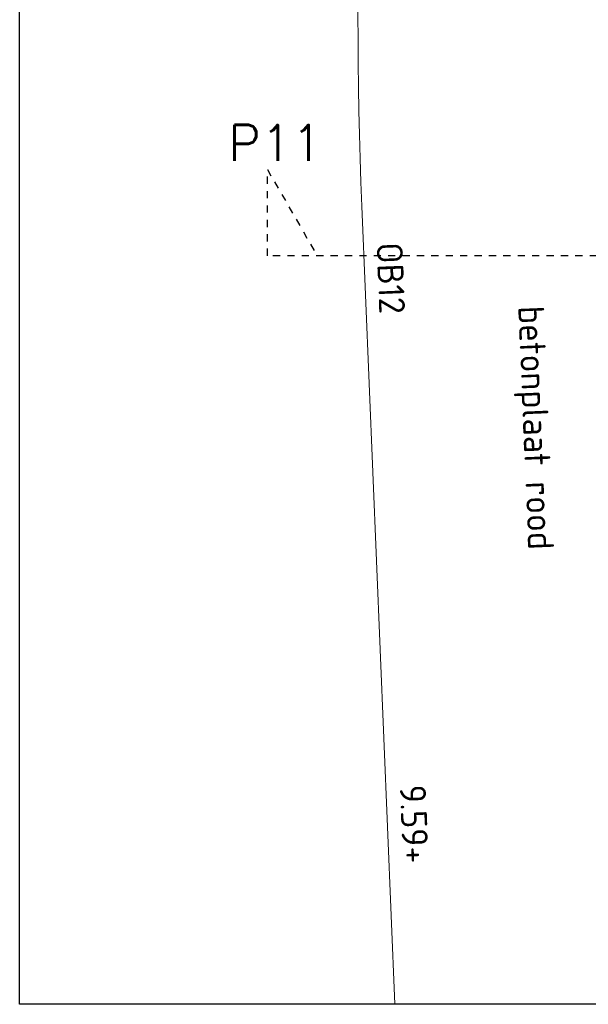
# Model space of a CAD drawing. Header units: metres. Extents: x 133 to 690, y 59 to 257.
# Tile 66 of 84: x 598 to 606, y 106 to 119. Entities that reach past the tile are written whole.
import ezdxf

# ---------------------------------------------------------------- set-up
doc = ezdxf.new("R2010")
doc.units = ezdxf.units.M
doc.header["$LTSCALE"] = 0.05
doc.linetypes.add('XX-DASHED', pattern=[2, 1, -1])
for name, color, linetype, lineweight in [('N-WE-VH-KANTOPSLUITING-T18', 10, 'Continuous', 18), ('N-WE-VH-VERHARDING_BEDRIJFSVLOERPLAAT_BETON_INDUSTRIE-T18', 10, 'Continuous', 18), ('N-WE-VH-VERHARDING_BETONPLATEN-G', 10, 'Continuous', 13), ('N-XX-AL-VERWIJZING-G', 7, 'Continuous', 13), ('X-XX-AL-HOOGTELABEL-T25', 7, 'Continuous', 25)]:
    doc.layers.add(name, color=color, linetype=linetype, lineweight=lineweight)
doc.styles.add('NLCS-ISO', font='NLCS-ISO.ttf')
doc.styles.add('NLCS-ISO-M200-T18', font='NLCS-ISO.ttf', dxfattribs={"height": 0.36})
doc.styles.add('ROMANS', font='romans.shx')

# ---------------------------------------------------------------- blocks, each defined once
blk = doc.blocks.new('*U131')
at = {"layer": 'N-XX-AL-VERWIJZING-G', "linetype": 'XX-DASHED', "lineweight": 30}
blk.add_lwpolyline([(25.885, 0), (26.578, 1.2), (26.578, 0), (0, 0), (0, 1.2), (0.693, 0), (0.693, 0)], dxfattribs=at)
at = {"layer": 'N-XX-AL-VERWIJZING-G', "style": 'ROMANS'}
blk.add_attdef('NUMMER', (-2.236, 2.372), '', height=0.5, rotation=359.9829, dxfattribs=at)

msp = doc.modelspace()

# ---------------------------------------------------------------- linework, layer by layer
msp.add_lwpolyline([(630.755, 105.653), (597.833, 105.653), (597.833, 127.295), (630.755, 127.295)], close=True)
at = {"layer": 'N-WE-VH-VERHARDING_BETONPLATEN-G', "flags": 128}
msp.add_lwpolyline([(603.046, 105.653), (602.586, 116.741, -0.042846), (603.054, 127.295, -0.042846)], format="xyb", dxfattribs=at)

# ---------------------------------------------------------------- block references
at = {"layer": 'N-XX-AL-VERWIJZING-G'}
ref = msp.add_blockref('*U131', (601.274, 116.049), dxfattribs=at)
ref.add_attrib('NUMMER', 'P11', (600.733, 117.368), dxfattribs={"height": 0.5, "rotation": 359.9829, "style": 'ROMANS'})

# ---------------------------------------------------------------- texts
at = {"layer": 'N-WE-VH-KANTOPSLUITING-T18', "insert": (603.149, 116.243), "char_height": 0.36, "attachment_point": 1, "rotation": 272.3709, "style": 'NLCS-ISO-M200-T18'}
msp.add_mtext('OB12', dxfattribs=at)
at = {"layer": 'N-WE-VH-VERHARDING_BEDRIJFSVLOERPLAAT_BETON_INDUSTRIE-T18', "insert": (605.117, 115.363), "char_height": 0.36, "attachment_point": 1, "rotation": 272.3709, "style": 'NLCS-ISO-M200-T18'}
msp.add_mtext_dynamic_manual_height_columns('betonplaat rood', width=10.54213, gutter_width=1.8, heights=[0], dxfattribs=at)
at = {"layer": 'X-XX-AL-HOOGTELABEL-T25', "style": 'NLCS-ISO'}
msp.add_text('9.59+', height=0.36, rotation=272.2059, dxfattribs=at).set_placement((603.114, 108.695))

doc.saveas('drawing.dxf')
